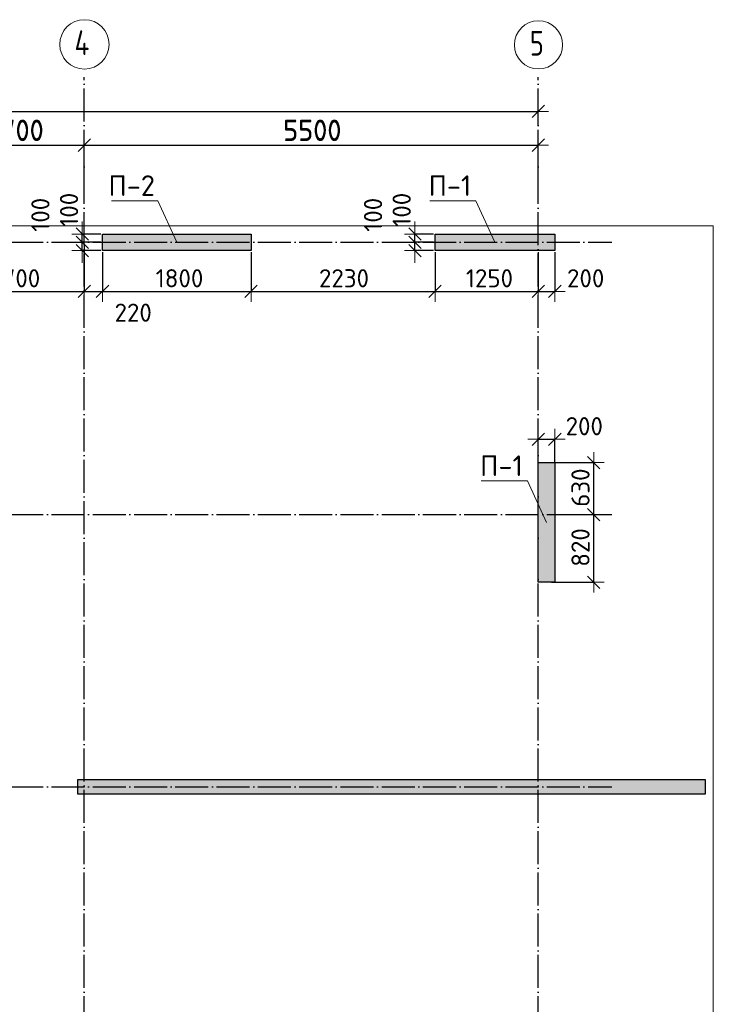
# Model space of a CAD drawing. Header units: millimetres. Extents: x -2725 to 87801, y 44707 to 71266.
# Tile 16 of 22: x 37617 to 46020, y 58544 to 70478. Entities that reach past the tile are written whole.
import ezdxf

# ---------------------------------------------------------------- set-up
doc = ezdxf.new("R2010")
doc.units = ezdxf.units.MM
doc.header["$PDMODE"] = 65
for name, pattern in [('______11', [500, 400, -50, 0, -50]), ('______3', [500, 400, -100]), ('______5', [1100, 800, -100, 100, -100])]:
    doc.linetypes.add(name, pattern=pattern)
for name, color, linetype, lineweight in [('Standard', 7, 'Continuous', 25), ('Балка_ общее', 7, '______3', 13), ('Высотная отметка (отверстия)', 7, 'Continuous', 13), ('Размерная линия_ общее', 7, 'Continuous', 13)]:
    doc.layers.add(name, color=color, linetype=linetype, lineweight=lineweight)
doc.layers.add('Осевая линия_ общее', color=7, linetype='______5', lineweight=13, true_color=0xa0a0a0)
doc.styles.add('ISOCPEUR', font='ISOCPEUR')
doc.dimstyles.new('DIMSTYLE_10', dxfattribs={"dimtxt": 220, "dimasz": 250, "dimexe": 0, "dimexo": 0, "dimgap": 110, "dimtad": 2, "dimdec": 0, "dimrnd": 5, "dimzin": 12, "dimdsep": 46, "dimtxsty": 'ISOCPEUR', "dimblk1": 'ALL_ML_STRICH', "dimblk2": 'ALL_ML_STRICH', "dimsah": 1, "dimcen": 0, "dimclrd": 7, "dimclre": 256, "dimclrt": 7, "dimadec": 0, "dimazin": 0, "dimtfac": 1, "dimtdec": 0, "dimtix": 1, "dimtmove": 2, "dimatfit": 3, "dimfxl": 0, "dimtzin": 0, "dimlwd": 0, "dimlwe": -3, "dimarcsym": 0})
doc.dimstyles.new('DIMSTYLE_12', dxfattribs={"dimtxt": 220, "dimasz": 250, "dimexe": 0, "dimexo": 0, "dimgap": 110, "dimtad": 0, "dimdec": 0, "dimrnd": 5, "dimzin": 12, "dimdsep": 46, "dimtxsty": 'ISOCPEUR', "dimblk1": 'ALL_ML_STRICH', "dimblk2": 'ALL_ML_STRICH', "dimsah": 1, "dimcen": 0, "dimclrd": 7, "dimclre": 256, "dimclrt": 7, "dimadec": 0, "dimazin": 0, "dimtfac": 1, "dimtdec": 0, "dimtix": 1, "dimtmove": 2, "dimatfit": 3, "dimfxl": 0, "dimtvp": 1.2, "dimtzin": 0, "dimlwd": 0, "dimlwe": -3, "dimarcsym": 0})
doc.dimstyles.new('DIMSTYLE_13', dxfattribs={"dimtxt": 220, "dimasz": 250, "dimexe": 0, "dimexo": 0, "dimgap": 110, "dimtad": 2, "dimdec": 0, "dimrnd": 5, "dimzin": 12, "dimdsep": 46, "dimtxsty": 'ISOCPEUR', "dimblk1": 'ALL_ML_STRICH', "dimblk2": 'ALL_ML_STRICH', "dimsah": 1, "dimcen": 0, "dimclrd": 7, "dimclre": 256, "dimclrt": 7, "dimadec": 0, "dimazin": 0, "dimtfac": 1, "dimtdec": 0, "dimtix": 1, "dimtmove": 2, "dimatfit": 3, "dimfxl": 0, "dimtvp": 1.2, "dimtzin": 0, "dimlwd": 0, "dimlwe": -3, "dimarcsym": 0})
doc.dimstyles.new('DIMSTYLE_2', dxfattribs={"dimtxt": 250, "dimasz": 250, "dimexe": 0, "dimexo": 0, "dimgap": 125, "dimtad": 2, "dimdec": 0, "dimrnd": 5, "dimzin": 12, "dimdsep": 46, "dimtxsty": 'ISOCPEUR', "dimblk1": 'ALL_ML_STRICH', "dimblk2": 'ALL_ML_STRICH', "dimsah": 1, "dimcen": 0, "dimclrd": 7, "dimclre": 256, "dimclrt": 7, "dimadec": 0, "dimazin": 0, "dimtfac": 1, "dimtdec": 0, "dimtix": 1, "dimtmove": 2, "dimatfit": 3, "dimfxl": 0, "dimtzin": 0, "dimlwd": 0, "dimlwe": -3, "dimarcsym": 0})
doc.dimstyles.new('DIMSTYLE_3', dxfattribs={"dimtxt": 250, "dimasz": 250, "dimexe": 0, "dimexo": 0, "dimgap": 125, "dimtad": 2, "dimdec": 0, "dimrnd": 5, "dimzin": 12, "dimdsep": 46, "dimtxsty": 'ISOCPEUR', "dimblk1": 'ALL_ML_STRICH', "dimblk2": 'ALL_ML_STRICH', "dimsah": 1, "dimcen": 0, "dimclrd": 7, "dimclre": 256, "dimclrt": 7, "dimadec": 0, "dimazin": 0, "dimtfac": 1, "dimtdec": 0, "dimtix": 1, "dimtmove": 2, "dimatfit": 3, "dimfxl": 0, "dimtzin": 0, "dimlwd": 0, "dimlwe": -3, "dimarcsym": 0})

# ---------------------------------------------------------------- blocks, each defined once
blk = doc.blocks.new('ALL_ML_STRICH')
at = {"color": 0, "linetype": 'ByBlock', "lineweight": -2}
for p, q in [((0, -0.5), (0, 0.5)), ((-1, 0), (0.5, 0)), ((-0.3, -0.3), (0.3, 0.3))]:
    blk.add_line(p, q, dxfattribs=at)
blk = doc.blocks.new('*D4')
at = {"layer": 'DEFPOINTS', "color": 7, "linetype": 'Continuous', "lineweight": 13, "transparency": 33554687}
for p in [(30000, 69367), (43900, 69206), (30000, 69000)]:
    blk.add_point(p, dxfattribs=at)
at = {"layer": 'Балка_ общее', "color": 251, "linetype": 'Continuous', "lineweight": -2, "true_color": 0x656565, "transparency": 33554687}
for p, q in [((30000, 69010), (30000, 69367)), ((43900, 69196), (43900, 69367))]:
    blk.add_line(p, q, dxfattribs=at)
at = {"layer": 'Балка_ общее', "color": 7, "linetype": 'Continuous', "lineweight": -2, "transparency": 33554687}
blk.add_line((30000, 69367), (43900, 69367), dxfattribs=at)
at = {"layer": 'Балка_ общее', "color": 7, "linetype": 'Continuous', "lineweight": 13, "transparency": 33554687, "xscale": 250, "yscale": 250, "zscale": 250, "rotation": 180}
blk.add_blockref('ALL_ML_STRICH', (30000, 69367), dxfattribs=at)
at = {"layer": 'Балка_ общее', "color": 7, "linetype": 'Continuous', "lineweight": 13, "transparency": 33554687, "xscale": 250, "yscale": 250, "zscale": 250}
blk.add_blockref('ALL_ML_STRICH', (43900, 69367), dxfattribs=at)
at = {"layer": 'Балка_ общее', "color": 7, "linetype": 'Continuous', "lineweight": 13, "transparency": 33554687, "insert": (36987, 69552), "char_height": 250, "width": 1250, "attachment_point": 5, "style": 'ISOCPEUR'}
blk.add_mtext('\\A1;{13900}', dxfattribs=at)
blk = doc.blocks.new('*D7')
at = {"layer": 'DEFPOINTS', "color": 7, "linetype": 'Continuous', "lineweight": 13, "transparency": 33554687}
for p in [(36700, 68957), (36700, 68569), (38400, 68528)]:
    blk.add_point(p, dxfattribs=at)
at = {"layer": 'Балка_ общее', "color": 251, "linetype": 'Continuous', "lineweight": -2, "true_color": 0x656565, "transparency": 33554687}
for p, q in [((36700, 68559), (36700, 68957)), ((38400, 68538), (38400, 68957))]:
    blk.add_line(p, q, dxfattribs=at)
at = {"layer": 'Балка_ общее', "color": 7, "linetype": 'Continuous', "lineweight": -2, "transparency": 33554687}
blk.add_line((36700, 68957), (38400, 68957), dxfattribs=at)
at = {"layer": 'Балка_ общее', "color": 7, "linetype": 'Continuous', "lineweight": 13, "transparency": 33554687, "xscale": 250, "yscale": 250, "zscale": 250, "rotation": 180}
blk.add_blockref('ALL_ML_STRICH', (36700, 68957), dxfattribs=at)
at = {"layer": 'Балка_ общее', "color": 7, "linetype": 'Continuous', "lineweight": 13, "transparency": 33554687, "xscale": 250, "yscale": 250, "zscale": 250}
blk.add_blockref('ALL_ML_STRICH', (38400, 68957), dxfattribs=at)
at = {"layer": 'Балка_ общее', "color": 7, "linetype": 'Continuous', "lineweight": 13, "transparency": 33554687, "insert": (37587, 69142), "char_height": 250, "width": 1000, "attachment_point": 5, "style": 'ISOCPEUR'}
blk.add_mtext('\\A1;{1700}', dxfattribs=at)
blk = doc.blocks.new('*D8')
at = {"layer": 'DEFPOINTS', "color": 7, "linetype": 'Continuous', "lineweight": 13, "transparency": 33554687}
for p in [(38400, 68957), (38400, 68528), (43900, 68486)]:
    blk.add_point(p, dxfattribs=at)
at = {"layer": 'Балка_ общее', "color": 251, "linetype": 'Continuous', "lineweight": -2, "true_color": 0x656565, "transparency": 33554687}
for p, q in [((38400, 68538), (38400, 68957)), ((43900, 68496), (43900, 68957))]:
    blk.add_line(p, q, dxfattribs=at)
at = {"layer": 'Балка_ общее', "color": 7, "linetype": 'Continuous', "lineweight": -2, "transparency": 33554687}
blk.add_line((38400, 68957), (43900, 68957), dxfattribs=at)
at = {"layer": 'Балка_ общее', "color": 7, "linetype": 'Continuous', "lineweight": 13, "transparency": 33554687, "xscale": 250, "yscale": 250, "zscale": 250, "rotation": 180}
blk.add_blockref('ALL_ML_STRICH', (38400, 68957), dxfattribs=at)
at = {"layer": 'Балка_ общее', "color": 7, "linetype": 'Continuous', "lineweight": 13, "transparency": 33554687, "xscale": 250, "yscale": 250, "zscale": 250}
blk.add_blockref('ALL_ML_STRICH', (43900, 68957), dxfattribs=at)
at = {"layer": 'Балка_ общее', "color": 7, "linetype": 'Continuous', "lineweight": 13, "transparency": 33554687, "insert": (41162, 69142), "char_height": 250, "width": 1000, "attachment_point": 5, "style": 'ISOCPEUR'}
blk.add_mtext('\\A1;{5500}', dxfattribs=at)
blk = doc.blocks.new('*D37')
at = {"layer": 'DEFPOINTS', "color": 7, "linetype": 'Continuous', "lineweight": 13, "transparency": 33554687}
for p in [(38400, 67780), (36700, 67609), (36700, 67184)]:
    blk.add_point(p, dxfattribs=at)
at = {"layer": 'Размерная линия_ общее', "color": 253, "linetype": 'Continuous', "lineweight": -2, "true_color": 0xa0a0a0, "transparency": 33554687}
for p, q in [((38400, 67760), (38400, 67184)), ((36700, 67589), (36700, 67184))]:
    blk.add_line(p, q, dxfattribs=at)
at = {"layer": 'Размерная линия_ общее', "color": 7, "linetype": 'Continuous', "lineweight": -2, "transparency": 33554687}
blk.add_line((36700, 67184), (38400, 67184), dxfattribs=at)
at = {"layer": 'Размерная линия_ общее', "color": 7, "linetype": 'Continuous', "lineweight": 13, "transparency": 33554687, "xscale": 250, "yscale": 250, "zscale": 250, "rotation": 180}
blk.add_blockref('ALL_ML_STRICH', (36700, 67184), dxfattribs=at)
at = {"layer": 'Размерная линия_ общее', "color": 7, "linetype": 'Continuous', "lineweight": 13, "transparency": 33554687, "xscale": 250, "yscale": 250, "zscale": 250}
blk.add_blockref('ALL_ML_STRICH', (38400, 67184), dxfattribs=at)
at = {"layer": 'Размерная линия_ общее', "color": 7, "linetype": 'Continuous', "lineweight": 13, "transparency": 33554687, "insert": (37583, 67344), "char_height": 220, "width": 880, "attachment_point": 5, "style": 'ISOCPEUR'}
blk.add_mtext('\\A1;{1700}', dxfattribs=at)
blk = doc.blocks.new('*D38')
at = {"layer": 'DEFPOINTS', "color": 7, "linetype": 'Continuous', "lineweight": 13, "transparency": 33554687}
for p in [(38400, 67780), (38620, 67680), (38400, 67184)]:
    blk.add_point(p, dxfattribs=at)
at = {"layer": 'Размерная линия_ общее', "color": 253, "linetype": 'Continuous', "lineweight": -2, "true_color": 0xa0a0a0, "transparency": 33554687}
for p, q in [((38400, 67760), (38400, 67184)), ((38620, 67660), (38620, 67184))]:
    blk.add_line(p, q, dxfattribs=at)
at = {"layer": 'Размерная линия_ общее', "color": 7, "linetype": 'Continuous', "lineweight": -2, "transparency": 33554687}
blk.add_line((38400, 67184), (38620, 67184), dxfattribs=at)
at = {"layer": 'Размерная линия_ общее', "color": 7, "linetype": 'Continuous', "lineweight": 13, "transparency": 33554687, "xscale": 250, "yscale": 250, "zscale": 250, "rotation": 180}
blk.add_blockref('ALL_ML_STRICH', (38400, 67184), dxfattribs=at)
at = {"layer": 'Размерная линия_ общее', "color": 7, "linetype": 'Continuous', "lineweight": 13, "transparency": 33554687, "xscale": 250, "yscale": 250, "zscale": 250}
blk.add_blockref('ALL_ML_STRICH', (38620, 67184), dxfattribs=at)
at = {"layer": 'Размерная линия_ общее', "color": 7, "linetype": 'Continuous', "lineweight": 13, "transparency": 33554687, "insert": (38992, 66927), "char_height": 220, "width": 660, "attachment_point": 5, "style": 'ISOCPEUR'}
blk.add_mtext('\\A1;{220}', dxfattribs=at)
blk = doc.blocks.new('*D39')
at = {"layer": 'DEFPOINTS', "color": 7, "linetype": 'Continuous', "lineweight": 13, "transparency": 33554687}
for p in [(38620, 67680), (40420, 67680), (38620, 67184)]:
    blk.add_point(p, dxfattribs=at)
at = {"layer": 'Размерная линия_ общее', "color": 253, "linetype": 'Continuous', "lineweight": -2, "true_color": 0xa0a0a0, "transparency": 33554687}
for p, q in [((38620, 67660), (38620, 67184)), ((40420, 67660), (40420, 67184))]:
    blk.add_line(p, q, dxfattribs=at)
at = {"layer": 'Размерная линия_ общее', "color": 7, "linetype": 'Continuous', "lineweight": -2, "transparency": 33554687}
blk.add_line((38620, 67184), (40420, 67184), dxfattribs=at)
at = {"layer": 'Размерная линия_ общее', "color": 7, "linetype": 'Continuous', "lineweight": 13, "transparency": 33554687, "xscale": 250, "yscale": 250, "zscale": 250, "rotation": 180}
blk.add_blockref('ALL_ML_STRICH', (38620, 67184), dxfattribs=at)
at = {"layer": 'Размерная линия_ общее', "color": 7, "linetype": 'Continuous', "lineweight": 13, "transparency": 33554687, "xscale": 250, "yscale": 250, "zscale": 250}
blk.add_blockref('ALL_ML_STRICH', (40420, 67184), dxfattribs=at)
at = {"layer": 'Размерная линия_ общее', "color": 7, "linetype": 'Continuous', "lineweight": 13, "transparency": 33554687, "insert": (39553, 67344), "char_height": 220, "width": 880, "attachment_point": 5, "style": 'ISOCPEUR'}
blk.add_mtext('\\A1;{1800}', dxfattribs=at)
blk = doc.blocks.new('*D40')
at = {"layer": 'DEFPOINTS', "color": 7, "linetype": 'Continuous', "lineweight": 13, "transparency": 33554687}
for p in [(40420, 67680), (42650, 67680), (40420, 67184)]:
    blk.add_point(p, dxfattribs=at)
at = {"layer": 'Размерная линия_ общее', "color": 253, "linetype": 'Continuous', "lineweight": -2, "true_color": 0xa0a0a0, "transparency": 33554687}
for p, q in [((40420, 67660), (40420, 67184)), ((42650, 67660), (42650, 67184))]:
    blk.add_line(p, q, dxfattribs=at)
at = {"layer": 'Размерная линия_ общее', "color": 7, "linetype": 'Continuous', "lineweight": -2, "transparency": 33554687}
blk.add_line((40420, 67184), (42650, 67184), dxfattribs=at)
at = {"layer": 'Размерная линия_ общее', "color": 7, "linetype": 'Continuous', "lineweight": 13, "transparency": 33554687, "xscale": 250, "yscale": 250, "zscale": 250, "rotation": 180}
blk.add_blockref('ALL_ML_STRICH', (40420, 67184), dxfattribs=at)
at = {"layer": 'Размерная линия_ общее', "color": 7, "linetype": 'Continuous', "lineweight": 13, "transparency": 33554687, "xscale": 250, "yscale": 250, "zscale": 250}
blk.add_blockref('ALL_ML_STRICH', (42650, 67184), dxfattribs=at)
at = {"layer": 'Размерная линия_ общее', "color": 7, "linetype": 'Continuous', "lineweight": 13, "transparency": 33554687, "insert": (41546, 67344), "char_height": 220, "width": 880, "attachment_point": 5, "style": 'ISOCPEUR'}
blk.add_mtext('\\A1;{2230}', dxfattribs=at)
blk = doc.blocks.new('*D41')
at = {"layer": 'DEFPOINTS', "color": 7, "linetype": 'Continuous', "lineweight": 13, "transparency": 33554687}
for p in [(42650, 67680), (43900, 67680), (42650, 67184)]:
    blk.add_point(p, dxfattribs=at)
at = {"layer": 'Размерная линия_ общее', "color": 253, "linetype": 'Continuous', "lineweight": -2, "true_color": 0xa0a0a0, "transparency": 33554687}
for p, q in [((42650, 67660), (42650, 67184)), ((43900, 67660), (43900, 67184))]:
    blk.add_line(p, q, dxfattribs=at)
at = {"layer": 'Размерная линия_ общее', "color": 7, "linetype": 'Continuous', "lineweight": -2, "transparency": 33554687}
blk.add_line((42650, 67184), (43900, 67184), dxfattribs=at)
at = {"layer": 'Размерная линия_ общее', "color": 7, "linetype": 'Continuous', "lineweight": 13, "transparency": 33554687, "xscale": 250, "yscale": 250, "zscale": 250, "rotation": 180}
blk.add_blockref('ALL_ML_STRICH', (42650, 67184), dxfattribs=at)
at = {"layer": 'Размерная линия_ общее', "color": 7, "linetype": 'Continuous', "lineweight": 13, "transparency": 33554687, "xscale": 250, "yscale": 250, "zscale": 250}
blk.add_blockref('ALL_ML_STRICH', (43900, 67184), dxfattribs=at)
at = {"layer": 'Размерная линия_ общее', "color": 7, "linetype": 'Continuous', "lineweight": 13, "transparency": 33554687, "insert": (43308, 67344), "char_height": 220, "width": 880, "attachment_point": 5, "style": 'ISOCPEUR'}
blk.add_mtext('\\A1;{1250}', dxfattribs=at)
blk = doc.blocks.new('*D42')
at = {"layer": 'DEFPOINTS', "color": 7, "linetype": 'Continuous', "lineweight": 13, "transparency": 33554687}
for p in [(43900, 67680), (44100, 67680), (43900, 67184)]:
    blk.add_point(p, dxfattribs=at)
at = {"layer": 'Размерная линия_ общее', "color": 253, "linetype": 'Continuous', "lineweight": -2, "true_color": 0xa0a0a0, "transparency": 33554687}
for p, q in [((43900, 67660), (43900, 67184)), ((44100, 67660), (44100, 67184))]:
    blk.add_line(p, q, dxfattribs=at)
at = {"layer": 'Размерная линия_ общее', "color": 7, "linetype": 'Continuous', "lineweight": -2, "transparency": 33554687}
blk.add_line((43900, 67184), (44100, 67184), dxfattribs=at)
at = {"layer": 'Размерная линия_ общее', "color": 7, "linetype": 'Continuous', "lineweight": 13, "transparency": 33554687, "xscale": 250, "yscale": 250, "zscale": 250, "rotation": 180}
blk.add_blockref('ALL_ML_STRICH', (43900, 67184), dxfattribs=at)
at = {"layer": 'Размерная линия_ общее', "color": 7, "linetype": 'Continuous', "lineweight": 13, "transparency": 33554687, "xscale": 250, "yscale": 250, "zscale": 250}
blk.add_blockref('ALL_ML_STRICH', (44100, 67184), dxfattribs=at)
at = {"layer": 'Размерная линия_ общее', "color": 7, "linetype": 'Continuous', "lineweight": 13, "transparency": 33554687, "insert": (44474, 67344), "char_height": 220, "width": 660, "attachment_point": 5, "style": 'ISOCPEUR'}
blk.add_mtext('\\A1;{200}', dxfattribs=at)
blk = doc.blocks.new('*D77')
at = {"layer": 'DEFPOINTS', "color": 7, "linetype": 'Continuous', "lineweight": 13, "transparency": 33554687}
for p in [(38375, 67680), (38620, 67780), (38620, 67680)]:
    blk.add_point(p, dxfattribs=at)
at = {"layer": 'Размерная линия_ общее', "color": 253, "linetype": 'Continuous', "lineweight": -2, "true_color": 0xa0a0a0, "transparency": 33554687}
for p, q in [((38600, 67780), (38375, 67780)), ((38600, 67680), (38375, 67680))]:
    blk.add_line(p, q, dxfattribs=at)
at = {"layer": 'Размерная линия_ общее', "color": 7, "linetype": 'Continuous', "lineweight": -2, "transparency": 33554687}
blk.add_line((38375, 67680), (38375, 67780), dxfattribs=at)
at = {"layer": 'Размерная линия_ общее', "color": 7, "linetype": 'Continuous', "lineweight": 13, "transparency": 33554687, "xscale": 250, "yscale": 250, "zscale": 250}
for p, rotation in [((38375, 67680), 270), ((38375, 67780), 90)]:
    blk.add_blockref('ALL_ML_STRICH', p, dxfattribs=dict(at, rotation=rotation))
at = {"layer": 'Размерная линия_ общее', "color": 7, "linetype": 'Continuous', "lineweight": 13, "transparency": 33554687, "insert": (37868, 68113), "char_height": 220, "width": 660, "attachment_point": 5, "rotation": 90, "style": 'ISOCPEUR'}
blk.add_mtext('\\A1;{100}', dxfattribs=at)
blk = doc.blocks.new('*D78')
at = {"layer": 'DEFPOINTS', "color": 7, "linetype": 'Continuous', "lineweight": 13, "transparency": 33554687}
for p in [(38620, 67880), (38375, 67780), (38620, 67780)]:
    blk.add_point(p, dxfattribs=at)
at = {"layer": 'Размерная линия_ общее', "color": 253, "linetype": 'Continuous', "lineweight": -2, "true_color": 0xa0a0a0, "transparency": 33554687}
for p, q in [((38600, 67880), (38375, 67880)), ((38600, 67780), (38375, 67780))]:
    blk.add_line(p, q, dxfattribs=at)
at = {"layer": 'Размерная линия_ общее', "color": 7, "linetype": 'Continuous', "lineweight": -2, "transparency": 33554687}
blk.add_line((38375, 67780), (38375, 67880), dxfattribs=at)
at = {"layer": 'Размерная линия_ общее', "color": 7, "linetype": 'Continuous', "lineweight": 13, "transparency": 33554687, "xscale": 250, "yscale": 250, "zscale": 250}
for p, rotation in [((38375, 67780), 270), ((38375, 67880), 90)]:
    blk.add_blockref('ALL_ML_STRICH', p, dxfattribs=dict(at, rotation=rotation))
at = {"layer": 'Размерная линия_ общее', "color": 7, "linetype": 'Continuous', "lineweight": 13, "transparency": 33554687, "insert": (38215, 68174), "char_height": 220, "width": 660, "attachment_point": 5, "rotation": 90, "style": 'ISOCPEUR'}
blk.add_mtext('\\A1;{100}', dxfattribs=at)
blk = doc.blocks.new('*D79')
at = {"layer": 'DEFPOINTS', "color": 7, "linetype": 'Continuous', "lineweight": 13, "transparency": 33554687}
for p in [(42405, 67680), (42650, 67780), (42650, 67680)]:
    blk.add_point(p, dxfattribs=at)
at = {"layer": 'Размерная линия_ общее', "color": 253, "linetype": 'Continuous', "lineweight": -2, "true_color": 0xa0a0a0, "transparency": 33554687}
for p, q in [((42630, 67780), (42405, 67780)), ((42630, 67680), (42405, 67680))]:
    blk.add_line(p, q, dxfattribs=at)
at = {"layer": 'Размерная линия_ общее', "color": 7, "linetype": 'Continuous', "lineweight": -2, "transparency": 33554687}
blk.add_line((42405, 67680), (42405, 67780), dxfattribs=at)
at = {"layer": 'Размерная линия_ общее', "color": 7, "linetype": 'Continuous', "lineweight": 13, "transparency": 33554687, "xscale": 250, "yscale": 250, "zscale": 250}
for p, rotation in [((42405, 67680), 270), ((42405, 67780), 90)]:
    blk.add_blockref('ALL_ML_STRICH', p, dxfattribs=dict(at, rotation=rotation))
at = {"layer": 'Размерная линия_ общее', "color": 7, "linetype": 'Continuous', "lineweight": 13, "transparency": 33554687, "insert": (41898, 68113), "char_height": 220, "width": 660, "attachment_point": 5, "rotation": 90, "style": 'ISOCPEUR'}
blk.add_mtext('\\A1;{100}', dxfattribs=at)
blk = doc.blocks.new('*D80')
at = {"layer": 'DEFPOINTS', "color": 7, "linetype": 'Continuous', "lineweight": 13, "transparency": 33554687}
for p in [(42650, 67880), (42405, 67780), (42650, 67780)]:
    blk.add_point(p, dxfattribs=at)
at = {"layer": 'Размерная линия_ общее', "color": 253, "linetype": 'Continuous', "lineweight": -2, "true_color": 0xa0a0a0, "transparency": 33554687}
for p, q in [((42630, 67880), (42405, 67880)), ((42630, 67780), (42405, 67780))]:
    blk.add_line(p, q, dxfattribs=at)
at = {"layer": 'Размерная линия_ общее', "color": 7, "linetype": 'Continuous', "lineweight": -2, "transparency": 33554687}
blk.add_line((42405, 67780), (42405, 67880), dxfattribs=at)
at = {"layer": 'Размерная линия_ общее', "color": 7, "linetype": 'Continuous', "lineweight": 13, "transparency": 33554687, "xscale": 250, "yscale": 250, "zscale": 250}
for p, rotation in [((42405, 67780), 270), ((42405, 67880), 90)]:
    blk.add_blockref('ALL_ML_STRICH', p, dxfattribs=dict(at, rotation=rotation))
at = {"layer": 'Размерная линия_ общее', "color": 7, "linetype": 'Continuous', "lineweight": 13, "transparency": 33554687, "insert": (42245, 68174), "char_height": 220, "width": 660, "attachment_point": 5, "rotation": 90, "style": 'ISOCPEUR'}
blk.add_mtext('\\A1;{100}', dxfattribs=at)
blk = doc.blocks.new('*D100')
at = {"layer": 'DEFPOINTS', "color": 7, "linetype": 'Continuous', "lineweight": 13, "transparency": 33554687}
for p in [(43900, 65392), (43900, 65090), (44100, 65090)]:
    blk.add_point(p, dxfattribs=at)
at = {"layer": 'Размерная линия_ общее', "color": 253, "linetype": 'Continuous', "lineweight": -2, "true_color": 0xa0a0a0, "transparency": 33554687}
for p, q in [((43900, 65110), (43900, 65392)), ((44100, 65110), (44100, 65392))]:
    blk.add_line(p, q, dxfattribs=at)
at = {"layer": 'Размерная линия_ общее', "color": 7, "linetype": 'Continuous', "lineweight": -2, "transparency": 33554687}
blk.add_line((43900, 65392), (44100, 65392), dxfattribs=at)
at = {"layer": 'Размерная линия_ общее', "color": 7, "linetype": 'Continuous', "lineweight": 13, "transparency": 33554687, "xscale": 250, "yscale": 250, "zscale": 250, "rotation": 180}
blk.add_blockref('ALL_ML_STRICH', (43900, 65392), dxfattribs=at)
at = {"layer": 'Размерная линия_ общее', "color": 7, "linetype": 'Continuous', "lineweight": 13, "transparency": 33554687, "xscale": 250, "yscale": 250, "zscale": 250}
blk.add_blockref('ALL_ML_STRICH', (44100, 65392), dxfattribs=at)
at = {"layer": 'Размерная линия_ общее', "color": 7, "linetype": 'Continuous', "lineweight": 13, "transparency": 33554687, "insert": (44457, 65551), "char_height": 220, "width": 660, "attachment_point": 5, "style": 'ISOCPEUR'}
blk.add_mtext('\\A1;{200}', dxfattribs=at)
blk = doc.blocks.new('*D101')
at = {"layer": 'DEFPOINTS', "color": 7, "linetype": 'Continuous', "lineweight": 13, "transparency": 33554687}
for p in [(44040, 64480), (44040, 63660), (44571, 63660)]:
    blk.add_point(p, dxfattribs=at)
at = {"layer": 'Размерная линия_ общее', "color": 253, "linetype": 'Continuous', "lineweight": -2, "true_color": 0xa0a0a0, "transparency": 33554687}
for p, q in [((44060, 64480), (44571, 64480)), ((44060, 63660), (44571, 63660))]:
    blk.add_line(p, q, dxfattribs=at)
at = {"layer": 'Размерная линия_ общее', "color": 7, "linetype": 'Continuous', "lineweight": -2, "transparency": 33554687}
blk.add_line((44571, 63660), (44571, 64480), dxfattribs=at)
at = {"layer": 'Размерная линия_ общее', "color": 7, "linetype": 'Continuous', "lineweight": 13, "transparency": 33554687, "xscale": 250, "yscale": 250, "zscale": 250}
for p, rotation in [((44571, 64480), 90), ((44571, 63660), 270)]:
    blk.add_blockref('ALL_ML_STRICH', p, dxfattribs=dict(at, rotation=rotation))
at = {"layer": 'Размерная линия_ общее', "color": 7, "linetype": 'Continuous', "lineweight": 13, "transparency": 33554687, "insert": (44411, 64081), "char_height": 220, "width": 660, "attachment_point": 5, "rotation": 90, "style": 'ISOCPEUR'}
blk.add_mtext('\\A1;{820}', dxfattribs=at)
blk = doc.blocks.new('*D102')
at = {"layer": 'DEFPOINTS', "color": 7, "linetype": 'Continuous', "lineweight": 13, "transparency": 33554687}
for p in [(44040, 65110), (44040, 64480), (44571, 64480)]:
    blk.add_point(p, dxfattribs=at)
at = {"layer": 'Размерная линия_ общее', "color": 253, "linetype": 'Continuous', "lineweight": -2, "true_color": 0xa0a0a0, "transparency": 33554687}
for p, q in [((44060, 65110), (44571, 65110)), ((44060, 64480), (44571, 64480))]:
    blk.add_line(p, q, dxfattribs=at)
at = {"layer": 'Размерная линия_ общее', "color": 7, "linetype": 'Continuous', "lineweight": -2, "transparency": 33554687}
blk.add_line((44571, 64480), (44571, 65110), dxfattribs=at)
at = {"layer": 'Размерная линия_ общее', "color": 7, "linetype": 'Continuous', "lineweight": 13, "transparency": 33554687, "xscale": 250, "yscale": 250, "zscale": 250}
for p, rotation in [((44571, 65110), 90), ((44571, 64480), 270)]:
    blk.add_blockref('ALL_ML_STRICH', p, dxfattribs=dict(at, rotation=rotation))
at = {"layer": 'Размерная линия_ общее', "color": 7, "linetype": 'Continuous', "lineweight": 13, "transparency": 33554687, "insert": (44411, 64806), "char_height": 220, "width": 660, "attachment_point": 5, "rotation": 90, "style": 'ISOCPEUR'}
blk.add_mtext('\\A1;{630}', dxfattribs=at)
blk = doc.blocks.new('*D175')
at = {"layer": 'DEFPOINTS', "color": 7, "linetype": 'Continuous', "lineweight": 13, "transparency": 33554687}
for p in [(36700, 68957), (36700, 68569), (38400, 68528)]:
    blk.add_point(p, dxfattribs=at)
at = {"layer": 'Балка_ общее', "color": 251, "linetype": 'Continuous', "lineweight": -2, "true_color": 0x656565, "transparency": 33554687}
for p, q in [((36700, 68579), (36700, 68957)), ((38400, 68538), (38400, 68957))]:
    blk.add_line(p, q, dxfattribs=at)
at = {"layer": 'Балка_ общее', "color": 7, "linetype": 'Continuous', "lineweight": -2, "transparency": 33554687}
blk.add_line((36700, 68957), (38400, 68957), dxfattribs=at)
at = {"layer": 'Балка_ общее', "color": 7, "linetype": 'Continuous', "lineweight": 13, "transparency": 33554687, "xscale": 250, "yscale": 250, "zscale": 250, "rotation": 180}
blk.add_blockref('ALL_ML_STRICH', (36700, 68957), dxfattribs=at)
at = {"layer": 'Балка_ общее', "color": 7, "linetype": 'Continuous', "lineweight": 13, "transparency": 33554687, "xscale": 250, "yscale": 250, "zscale": 250}
blk.add_blockref('ALL_ML_STRICH', (38400, 68957), dxfattribs=at)
at = {"layer": 'Балка_ общее', "color": 7, "linetype": 'Continuous', "lineweight": 13, "transparency": 33554687, "insert": (37587, 69132), "char_height": 250, "width": 1000, "attachment_point": 5, "style": 'ISOCPEUR'}
blk.add_mtext('\\A1;{1700}', dxfattribs=at)
blk = doc.blocks.new('*D176')
at = {"layer": 'DEFPOINTS', "color": 7, "linetype": 'Continuous', "lineweight": 13, "transparency": 33554687}
for p in [(38400, 68957), (38400, 68528), (43900, 68486)]:
    blk.add_point(p, dxfattribs=at)
at = {"layer": 'Балка_ общее', "color": 251, "linetype": 'Continuous', "lineweight": -2, "true_color": 0x656565, "transparency": 33554687}
for p, q in [((38400, 68538), (38400, 68957)), ((43900, 68496), (43900, 68957))]:
    blk.add_line(p, q, dxfattribs=at)
at = {"layer": 'Балка_ общее', "color": 7, "linetype": 'Continuous', "lineweight": -2, "transparency": 33554687}
blk.add_line((38400, 68957), (43900, 68957), dxfattribs=at)
at = {"layer": 'Балка_ общее', "color": 7, "linetype": 'Continuous', "lineweight": 13, "transparency": 33554687, "xscale": 250, "yscale": 250, "zscale": 250, "rotation": 180}
blk.add_blockref('ALL_ML_STRICH', (38400, 68957), dxfattribs=at)
at = {"layer": 'Балка_ общее', "color": 7, "linetype": 'Continuous', "lineweight": 13, "transparency": 33554687, "xscale": 250, "yscale": 250, "zscale": 250}
blk.add_blockref('ALL_ML_STRICH', (43900, 68957), dxfattribs=at)
at = {"layer": 'Балка_ общее', "color": 7, "linetype": 'Continuous', "lineweight": 13, "transparency": 33554687, "insert": (41162, 69132), "char_height": 250, "width": 1000, "attachment_point": 5, "style": 'ISOCPEUR'}
blk.add_mtext('\\A1;{5500}', dxfattribs=at)
blk = doc.blocks.new('СЛОЖНЫЙ_ОБЪЕКТ_3')
at = {"layer": 'Осевая линия_ общее', "color": 253, "linetype": '______11', "lineweight": -3, "true_color": 0xa0a0a0, "transparency": 33554687}
for p, q in [((38400, 45740), (38400, 69780)), ((43900, 45740), (43900, 69780)), ((28000, 67780), (44790, 67780)), ((28000, 64480), (44790, 64480)), ((28000, 61180), (44790, 61180))]:
    blk.add_line(p, q, dxfattribs=at)
at = {"layer": 'Осевая линия_ общее', "color": 7, "linetype": 'Continuous', "lineweight": 13, "transparency": 33554687}
for centre, radius in [((38401, 70179), 299), ((43902, 70173), 292)]:
    blk.add_circle(centre, radius, dxfattribs=at)
at = {"layer": 'Осевая линия_ общее', "color": 7, "linetype": 'Continuous', "lineweight": 13, "transparency": 33554687, "char_height": 300, "attachment_point": 7, "style": 'ISOCPEUR'}
for s, insert, width in [('\\W0.80;4', (38281, 70049), 359.83), ('\\W0.78;5', (43797, 70042), 326.41)]:
    blk.add_mtext(s, dxfattribs=dict(at, insert=insert, width=width))

msp = doc.modelspace()

# ---------------------------------------------------------------- hatches: boundary and pattern name
at = {"linetype": 'Continuous', "lineweight": 13, "transparency": 33554687}
for points in [[(42650, 67880), (42650, 67680), (44100, 67680), (44100, 67880)], [(44100, 65110), (43900, 65110), (43900, 63660), (44100, 63660)], [(45920, 61090), (45920, 61270), (38320, 61270), (38320, 61090)]]:
    msp.add_hatch(color=7, dxfattribs=at).paths.add_polyline_path(points)
at = {"layer": 'Standard', "linetype": 'Continuous', "lineweight": 13, "transparency": 33554687}
msp.add_hatch(color=7, dxfattribs=at).paths.add_polyline_path([(38620, 67880), (38620, 67680), (40420, 67680), (40420, 67880)])

# ---------------------------------------------------------------- linework, layer by layer
at = {"color": 7, "linetype": 'Continuous', "lineweight": -3, "transparency": 33554687}
for p, q in [((42650, 67680), (42650, 67880)), ((42650, 67880), (44100, 67880)), ((44100, 67880), (44100, 67680)), ((44100, 67680), (42650, 67680)), ((43900, 63660), (43900, 65110)), ((43900, 65110), (44100, 65110)), ((44100, 65110), (44100, 63660)), ((44100, 63660), (43900, 63660)), ((38320, 61090), (38320, 61270)), ((38320, 61270), (45920, 61270)), ((45920, 61270), (45920, 61090)), ((45920, 61090), (38320, 61090))]:
    msp.add_line(p, q, dxfattribs=at)
at = {"layer": 'Standard', "color": 7, "linetype": 'Continuous', "lineweight": -3, "transparency": 33554687}
for p, q in [((38620, 67680), (38620, 67880)), ((38620, 67880), (40420, 67880)), ((40420, 67880), (40420, 67680)), ((40420, 67680), (38620, 67680))]:
    msp.add_line(p, q, dxfattribs=at)
at = {"layer": 'Standard', "color": 7, "linetype": 'Continuous', "lineweight": 13, "transparency": 33554687}
msp.add_lwpolyline([(29650, 46540), (46020, 46540), (46020, 67980), (29650, 67980), (29650, 46540)], dxfattribs=at)
at = {"layer": 'Высотная отметка (отверстия)', "color": 7, "linetype": 'Continuous', "lineweight": 13, "transparency": 33554687}
for points in [[(39520, 67780), (39289.3, 68281.9), (38729.3, 68281.9)], [(43375, 67780), (43144.3, 68281.9), (42584.3, 68281.9)], [(44000, 64385), (43769.3, 64886.9), (43209.3, 64886.9)]]:
    msp.add_lwpolyline(points, dxfattribs=at)

# ---------------------------------------------------------------- block references
at = {"layer": 'Осевая линия_ общее', "color": 253, "linetype": '______11', "lineweight": -3, "true_color": 0xa0a0a0, "transparency": 33554687}
msp.add_blockref('СЛОЖНЫЙ_ОБЪЕКТ_3', (0, 0), dxfattribs=at)

# ---------------------------------------------------------------- texts
at = {"layer": 'Высотная отметка (отверстия)', "color": 7, "linetype": 'Continuous', "lineweight": 13, "transparency": 33554687, "char_height": 250, "attachment_point": 8, "style": 'ISOCPEUR'}
for s, insert, width in [('\\A1;{\\fISOCPEUR|i0|b0;\\H250.000000;\\W1.000000;\\C7;П-2}\\P', (38974.3, 68341.9), 664.583), ('\\A1;{\\fISOCPEUR|i0|b0;\\H250.000000;\\W1.000000;\\C7;П-1}\\P', (42829.3, 68341.9), 604.167), ('\\A1;{\\fISOCPEUR|i0|b0;\\H250.000000;\\W1.000000;\\C7;П-1}\\P', (43454.3, 64946.9), 604.167)]:
    msp.add_mtext(s, dxfattribs=dict(at, insert=insert, width=width))

# ---------------------------------------------------------------- dimensions: what is measured, and where the dimension line sits
at = {"layer": 'Балка_ общее', "color": 7, "linetype": 'Continuous', "lineweight": 13, "transparency": 33554687}
for base, p1, p2, dimstyle, picture, middle in [((43900, 69367.3), (30000, 69010), (43900, 69195.9), 'DIMSTYLE_2', '*D4', (36987.5, 69552.3)), ((38400, 68957.3), (36700, 68559.4), (38400, 68537.8), 'DIMSTYLE_3', '*D7', (37587.5, 69142.3)), ((38400, 68957.3), (36700, 68579.4), (38400, 68537.8), 'DIMSTYLE_3', '*D175', (37587.5, 69132.3)), ((43900, 68957.3), (38400, 68537.8), (43900, 68496.2), 'DIMSTYLE_3', '*D8', (41162.5, 69142.3)), ((43900, 68957.3), (38400, 68537.8), (43900, 68496.2), 'DIMSTYLE_3', '*D176', (41162.5, 69132.3))]:
    dim = msp.add_linear_dim(base=base, p1=p1, p2=p2, dimstyle=dimstyle, override={"dimpost": '<>', "dimclrd": 7, "dimclre": 251, "dimclrt": 7, "dimlwd": 0, "dimlwe": 65533}, dxfattribs=at)
    dim.commit()
    dim.dimension.update_dxf_attribs({"geometry": picture, "text_midpoint": middle, "dimtype": 160})
at = {"layer": 'Размерная линия_ общее', "color": 7, "linetype": 'Continuous', "lineweight": 13, "transparency": 33554687}
for base, p1, p2, dimstyle, picture, middle in [((38374.9, 67880), (38600, 67780), (38600, 67880), 'DIMSTYLE_13', '*D78', (38215, 68173.7)), ((42404.9, 67880), (42630, 67780), (42630, 67880), 'DIMSTYLE_13', '*D80', (42245, 68173.7)), ((38374.9, 67780), (38600, 67680), (38600, 67780), 'DIMSTYLE_13', '*D77', (37868.1, 68112.6)), ((42404.9, 67780), (42630, 67680), (42630, 67780), 'DIMSTYLE_13', '*D79', (41898.1, 68112.6)), ((44570.6, 65110), (44060, 64480), (44060, 65110), 'DIMSTYLE_13', '*D102', (44410.6, 64806)), ((44570.6, 64480), (44060, 63660), (44060, 64480), 'DIMSTYLE_10', '*D101', (44410.6, 64081))]:
    dim = msp.add_linear_dim(base=base, p1=p1, p2=p2, angle=90, dimstyle=dimstyle, override={"dimpost": '<>', "dimclrd": 7, "dimclre": 253, "dimclrt": 7, "dimlwd": 0, "dimlwe": 65533}, dxfattribs=at)
    dim.commit()
    dim.dimension.update_dxf_attribs({"geometry": picture, "text_midpoint": middle, "dimtype": 160})
for base, p1, p2, dimstyle, picture, middle in [((38400, 67184), (36700, 67589), (38400, 67760), 'DIMSTYLE_10', '*D37', (37583, 67344)), ((38620, 67184), (38400, 67760), (38620, 67660), 'DIMSTYLE_12', '*D38', (38992.1, 66926.6)), ((40420, 67184), (38620, 67660), (40420, 67660), 'DIMSTYLE_10', '*D39', (39553, 67344)), ((42650, 67184), (40420, 67660), (42650, 67660), 'DIMSTYLE_10', '*D40', (41546, 67344)), ((43900, 67184), (42650, 67660), (43900, 67660), 'DIMSTYLE_10', '*D41', (43308, 67344)), ((44100, 67184), (43900, 67660), (44100, 67660), 'DIMSTYLE_13', '*D42', (44473.7, 67344.1)), ((44100, 65391.8), (43900, 65110), (44100, 65110), 'DIMSTYLE_13', '*D100', (44457.2, 65551.2))]:
    dim = msp.add_linear_dim(base=base, p1=p1, p2=p2, dimstyle=dimstyle, override={"dimpost": '<>', "dimclrd": 7, "dimclre": 253, "dimclrt": 7, "dimlwd": 0, "dimlwe": 65533}, dxfattribs=at)
    dim.commit()
    dim.dimension.update_dxf_attribs({"geometry": picture, "text_midpoint": middle, "dimtype": 160})

doc.saveas('drawing.dxf')
